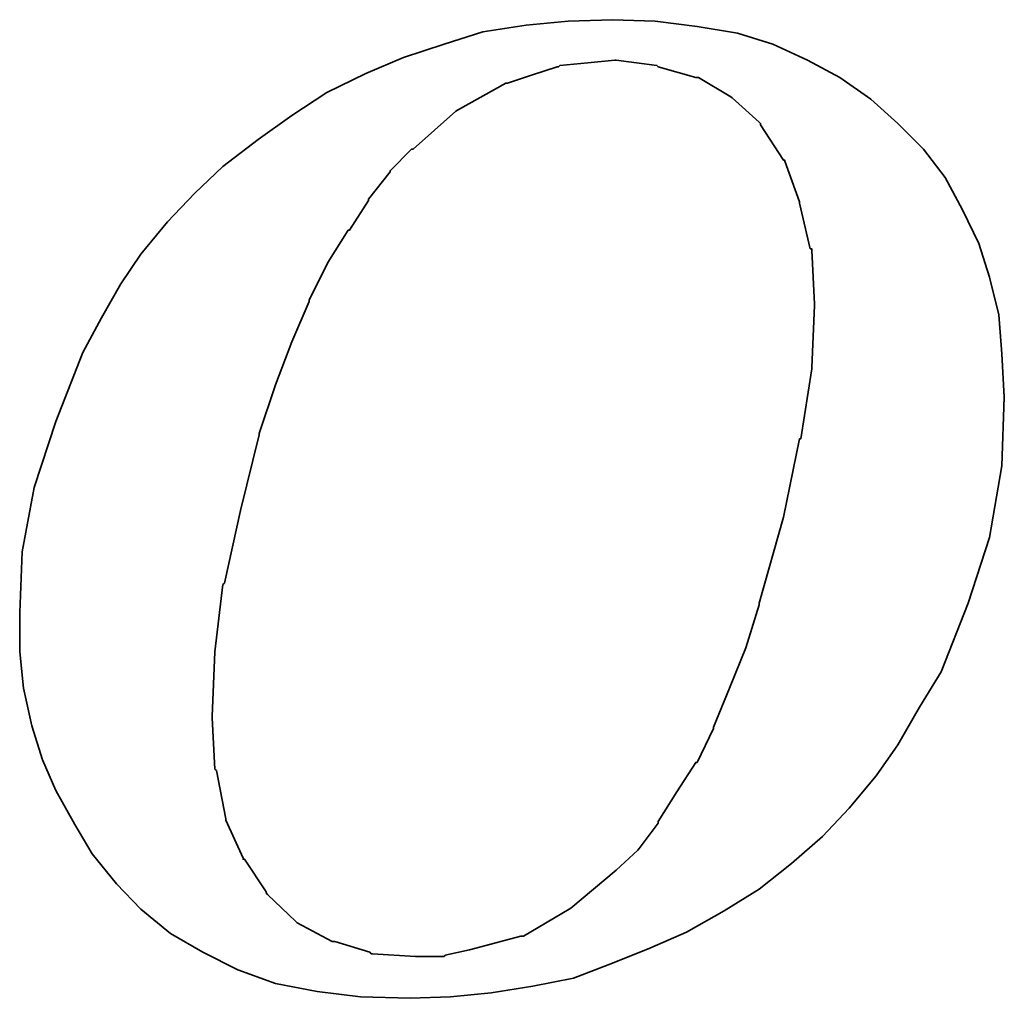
# Model space of a CAD drawing. Header units: inches. Extents: x 36 to 678, y -393 to 752.
# Tile 37 of 41: x 220.14 to 223.28, y 146.64 to 149.76. Entities that reach past the tile are written whole.
import ezdxf

# ---------------------------------------------------------------- set-up
doc = ezdxf.new("R2010")
doc.units = ezdxf.units.IN
doc.header["$LTSCALE"] = 5
doc.header["$MEASUREMENT"] = 0
doc.layers.add('DIM', color=4, linetype='Continuous')
doc.layers.add('layer 1', color=7, linetype='Continuous')

# ---------------------------------------------------------------- blocks, each defined once
blk = doc.blocks.new('TBI MOTION logo(完整正式版)')
at = {"layer": 'layer 1', "color": 22, "lineweight": 35}
for points, knots in [([(35.79625, -6.98375), (35.79625, -6.98375), (36.23125, -7.43875), (36.23125, -7.43875), (36.23125, -7.43875), (36.23125, -7.43875), (36.75625, -7.87125), (36.75625, -7.87125), (36.75625, -7.87125), (36.75625, -7.87125), (37.33125, -8.20375), (37.33125, -8.20375), (37.33125, -8.20375), (37.33125, -8.20375), (37.95625, -8.51875), (37.95625, -8.51875), (37.95625, -8.51875), (37.95625, -8.51875), (38.62625, -8.75875), (38.62625, -8.75875), (38.62625, -8.75875), (38.62625, -8.75875), (39.37125, -8.90375), (39.37125, -8.90375), (39.37125, -8.90375), (39.37125, -8.90375), (40.14125, -8.99875), (40.14125, -8.99875), (40.14125, -8.99875), (40.14125, -8.99875), (41.02625, -9.02375), (41.02625, -9.02375), (41.02625, -9.02375), (41.02625, -9.02375), (41.74625, -8.99875), (41.74625, -8.99875), (41.74625, -8.99875), (41.74625, -8.99875), (42.46625, -8.92375), (42.46625, -8.92375), (42.46625, -8.92375), (42.46625, -8.92375), (43.21125, -8.80625), (43.21125, -8.80625), (43.21125, -8.80625), (43.21125, -8.80625), (43.93125, -8.66375), (43.93125, -8.66375), (43.93125, -8.66375), (43.93125, -8.66375), (44.62625, -8.39875), (44.62625, -8.39875), (44.62625, -8.39875), (44.62625, -8.39875), (45.29625, -8.13375), (45.29625, -8.13375), (45.29625, -8.13375), (45.29625, -8.13375), (45.94625, -7.84375), (45.94625, -7.84375), (45.94625, -7.84375), (45.94625, -7.84375), (46.61625, -7.46375), (46.61625, -7.46375), (46.61625, -7.46375), (46.61625, -7.46375), (47.24125, -7.07875), (47.24125, -7.07875), (47.24125, -7.07875), (47.24125, -7.07875), (47.81625, -6.62375), (47.81625, -6.62375), (47.81625, -6.62375), (47.81625, -6.62375), (48.36875, -6.14375), (48.36875, -6.14375), (48.36875, -6.14375), (48.36875, -6.14375), (48.84625, -5.64125), (48.84625, -5.64125), (48.84625, -5.64125), (48.84625, -5.64125), (49.32625, -5.06375), (49.32625, -5.06375), (49.32625, -5.06375), (49.32625, -5.06375), (49.71125, -4.51374), (49.71125, -4.51374), (49.71125, -4.51374), (49.71125, -4.51374), (50.09625, -3.83874), (50.09625, -3.83874), (50.09625, -3.83874), (50.09625, -3.83874), (50.48125, -3.21374), (50.48125, -3.21374), (50.48125, -3.21374), (50.48125, -3.21374), (50.96125, -1.99125), (50.96125, -1.99125), (50.96125, -1.99125), (50.96125, -1.99125), (51.34375, -0.81875), (51.34375, -0.81875), (51.34375, -0.81875), (51.34375, -0.81875), (51.56125, 0.45624), (51.56125, 0.45624), (51.56125, 0.45624), (51.56125, 0.45624), (51.60625, 1.67624), (51.60625, 1.67624), (51.60625, 1.67624), (51.60625, 1.67624), (51.56125, 2.44625), (51.56125, 2.44625), (51.56125, 2.44625), (51.56125, 2.44625), (51.51125, 3.14125), (51.51125, 3.14125), (51.51125, 3.14125), (51.51125, 3.14125), (51.34375, 3.81125), (51.34375, 3.81125), (51.34375, 3.81125), (51.34375, 3.81125), (51.15125, 4.41125), (51.15125, 4.41125), (51.15125, 4.41125), (51.15125, 4.41125), (50.86125, 5.01125), (50.86125, 5.01125), (50.86125, 5.01125), (50.86125, 5.01125), (50.55125, 5.58875), (50.55125, 5.58875), (50.55125, 5.58875), (50.55125, 5.58875), (50.16625, 6.09125), (50.16625, 6.09125), (50.16625, 6.09125), (50.16625, 6.09125), (49.71125, 6.54875), (49.71125, 6.54875), (49.71125, 6.54875), (49.71125, 6.54875), (49.23125, 6.98125), (49.23125, 6.98125), (49.23125, 6.98125), (49.23125, 6.98125), (48.67875, 7.36625), (48.67875, 7.36625), (48.67875, 7.36625), (48.67875, 7.36625), (48.10375, 7.67625), (48.10375, 7.67625), (48.10375, 7.67625), (48.10375, 7.67625), (47.48125, 7.96375), (47.48125, 7.96375), (47.48125, 7.96375), (47.48125, 7.96375), (46.85625, 8.15625), (46.85625, 8.15625), (46.85625, 8.15625), (46.85625, 8.15625), (46.13625, 8.27624), (46.13625, 8.27624), (46.13625, 8.27624), (46.13625, 8.27624), (45.39125, 8.37125), (45.39125, 8.37125), (45.39125, 8.37125), (45.39125, 8.37125), (44.62625, 8.39624), (44.62625, 8.39624), (44.62625, 8.39624), (44.62625, 8.39624), (43.83625, 8.37125), (43.83625, 8.37125), (43.83625, 8.37125), (43.83625, 8.37125), (43.09125, 8.30125), (43.09125, 8.30125), (43.09125, 8.30125), (43.09125, 8.30125), (42.32125, 8.18125), (42.32125, 8.18125), (42.32125, 8.18125), (42.32125, 8.18125), (41.62875, 7.96375), (41.62875, 7.96375), (41.62875, 7.96375), (41.62875, 7.96375), (40.90625, 7.72625), (40.90625, 7.72625), (40.90625, 7.72625), (40.90625, 7.72625), (40.23624, 7.43625), (40.23624, 7.43625), (40.23624, 7.43625), (40.23624, 7.43625), (39.54124, 7.10125), (39.54124, 7.10125), (39.54124, 7.10125), (39.54124, 7.10125), (38.91625, 6.69125), (38.91625, 6.69125), (38.91625, 6.69125), (38.91625, 6.69125), (38.31625, 6.26125), (38.31625, 6.26125), (38.31625, 6.26125), (38.31625, 6.26125), (37.69125, 5.78125), (37.69125, 5.78125), (37.69125, 5.78125), (37.69125, 5.78125), (37.18625, 5.30125), (37.18625, 5.30125), (37.18625, 5.30125), (37.18625, 5.30125), (36.70625, 4.79624), (36.70625, 4.79624), (36.70625, 4.79624), (36.70625, 4.79624), (36.23125, 4.22125), (36.23125, 4.22125), (36.23125, 4.22125), (36.23125, 4.22125), (35.87124, 3.69375), (35.87124, 3.69375), (35.87124, 3.69375), (35.87124, 3.69375), (35.53125, 3.09125), (35.53125, 3.09125), (35.53125, 3.09125), (35.53125, 3.09125), (35.19875, 2.47125), (35.19875, 2.47125), (35.19875, 2.47125), (35.19875, 2.47125), (34.71625, 1.24625), (34.71625, 1.24625), (34.71625, 1.24625), (34.71625, 1.24625), (34.33125, 0.06874), (34.33125, 0.06874), (34.33125, 0.06874), (34.33125, 0.06874), (34.11625, -1.07875), (34.11625, -1.07875), (34.11625, -1.07875), (34.11625, -1.07875), (34.07125, -2.15875), (34.07125, -2.15875), (34.07125, -2.15875), (34.07125, -2.15875), (34.07125, -2.85375), (34.07125, -2.85375), (34.07125, -2.85375), (34.07125, -2.85375), (34.14125, -3.50375), (34.14125, -3.50375), (34.14125, -3.50375), (34.14125, -3.50375), (34.28625, -4.17375), (34.28625, -4.17375), (34.28625, -4.17375), (34.28625, -4.17375), (34.47625, -4.77624), (34.47625, -4.77624), (34.47625, -4.77624), (34.47625, -4.77624), (34.71625, -5.32625), (34.71625, -5.32625), (34.71625, -5.32625), (34.71625, -5.32625), (35.05375, -5.92875), (35.05375, -5.92875), (35.05375, -5.92875), (35.05375, -5.92875), (35.36375, -6.45375), (35.36375, -6.45375), (35.36375, -6.45375), (35.36375, -6.45375), (35.79625, -6.98375), (35.79625, -6.98375)], [0, 0, 0, 0, 0.01388889, 0.01388889, 0.01388889, 0.01388889, 0.02777778, 0.02777778, 0.02777778, 0.02777778, 0.04166667, 0.04166667, 0.04166667, 0.04166667, 0.05555556, 0.05555556, 0.05555556, 0.05555556, 0.06944444, 0.06944444, 0.06944444, 0.06944444, 0.08333333, 0.08333333, 0.08333333, 0.08333333, 0.09722222, 0.09722222, 0.09722222, 0.09722222, 0.11111111, 0.11111111, 0.11111111, 0.11111111, 0.125, 0.125, 0.125, 0.125, 0.13888889, 0.13888889, 0.13888889, 0.13888889, 0.15277778, 0.15277778, 0.15277778, 0.15277778, 0.16666667, 0.16666667, 0.16666667, 0.16666667, 0.18055556, 0.18055556, 0.18055556, 0.18055556, 0.19444444, 0.19444444, 0.19444444, 0.19444444, 0.20833333, 0.20833333, 0.20833333, 0.20833333, 0.22222222, 0.22222222, 0.22222222, 0.22222222, 0.23611111, 0.23611111, 0.23611111, 0.23611111, 0.25, 0.25, 0.25, 0.25, 0.26388889, 0.26388889, 0.26388889, 0.26388889, 0.27777778, 0.27777778, 0.27777778, 0.27777778, 0.29166667, 0.29166667, 0.29166667, 0.29166667, 0.30555556, 0.30555556, 0.30555556, 0.30555556, 0.31944444, 0.31944444, 0.31944444, 0.31944444, 0.33333333, 0.33333333, 0.33333333, 0.33333333, 0.34722222, 0.34722222, 0.34722222, 0.34722222, 0.36111111, 0.36111111, 0.36111111, 0.36111111, 0.375, 0.375, 0.375, 0.375, 0.38888889, 0.38888889, 0.38888889, 0.38888889, 0.40277778, 0.40277778, 0.40277778, 0.40277778, 0.41666667, 0.41666667, 0.41666667, 0.41666667, 0.43055556, 0.43055556, 0.43055556, 0.43055556, 0.44444444, 0.44444444, 0.44444444, 0.44444444, 0.45833333, 0.45833333, 0.45833333, 0.45833333, 0.47222222, 0.47222222, 0.47222222, 0.47222222, 0.48611111, 0.48611111, 0.48611111, 0.48611111, 0.5, 0.5, 0.5, 0.5, 0.51388889, 0.51388889, 0.51388889, 0.51388889, 0.52777778, 0.52777778, 0.52777778, 0.52777778, 0.54166667, 0.54166667, 0.54166667, 0.54166667, 0.55555556, 0.55555556, 0.55555556, 0.55555556, 0.56944444, 0.56944444, 0.56944444, 0.56944444, 0.58333333, 0.58333333, 0.58333333, 0.58333333, 0.59722222, 0.59722222, 0.59722222, 0.59722222, 0.61111111, 0.61111111, 0.61111111, 0.61111111, 0.625, 0.625, 0.625, 0.625, 0.63888889, 0.63888889, 0.63888889, 0.63888889, 0.65277778, 0.65277778, 0.65277778, 0.65277778, 0.66666667, 0.66666667, 0.66666667, 0.66666667, 0.68055556, 0.68055556, 0.68055556, 0.68055556, 0.69444444, 0.69444444, 0.69444444, 0.69444444, 0.70833333, 0.70833333, 0.70833333, 0.70833333, 0.72222222, 0.72222222, 0.72222222, 0.72222222, 0.73611111, 0.73611111, 0.73611111, 0.73611111, 0.75, 0.75, 0.75, 0.75, 0.76388889, 0.76388889, 0.76388889, 0.76388889, 0.77777778, 0.77777778, 0.77777778, 0.77777778, 0.79166667, 0.79166667, 0.79166667, 0.79166667, 0.80555556, 0.80555556, 0.80555556, 0.80555556, 0.81944444, 0.81944444, 0.81944444, 0.81944444, 0.83333333, 0.83333333, 0.83333333, 0.83333333, 0.84722222, 0.84722222, 0.84722222, 0.84722222, 0.86111111, 0.86111111, 0.86111111, 0.86111111, 0.875, 0.875, 0.875, 0.875, 0.88888889, 0.88888889, 0.88888889, 0.88888889, 0.90277778, 0.90277778, 0.90277778, 0.90277778, 0.91666667, 0.91666667, 0.91666667, 0.91666667, 0.93055556, 0.93055556, 0.93055556, 0.93055556, 0.94444444, 0.94444444, 0.94444444, 0.94444444, 0.95833333, 0.95833333, 0.95833333, 0.95833333, 0.97222222, 0.97222222, 0.97222222, 0.97222222, 0.98611111, 0.98611111, 0.98611111, 0.98611111, 1, 1, 1, 1]), ([(38.33875, 1.03124), (38.33875, 1.03124), (38.62625, 1.89625), (38.62625, 1.89625), (38.62625, 1.89625), (38.62625, 1.89625), (38.91625, 2.66375), (38.91625, 2.66375), (38.91625, 2.66375), (38.91625, 2.66375), (39.22625, 3.38125), (39.22625, 3.38125), (39.22625, 3.38125), (39.22625, 3.38125), (39.22625, 3.40624), (39.22625, 3.40624), (39.22625, 3.40624), (39.22625, 3.40624), (39.56124, 4.07624), (39.56124, 4.07624), (39.56124, 4.07624), (39.56124, 4.07624), (39.92125, 4.65125), (39.92125, 4.65125), (39.92125, 4.65125), (39.92125, 4.65125), (39.94625, 4.65125), (39.94625, 4.65125), (39.94625, 4.65125), (39.94625, 4.65125), (40.28125, 5.17875), (40.28125, 5.17875), (40.28125, 5.17875), (40.28125, 5.17875), (40.28125, 5.20375), (40.28125, 5.20375), (40.28125, 5.20375), (40.28125, 5.20375), (40.66875, 5.68625), (40.66875, 5.68625), (40.66875, 5.68625), (40.66875, 5.68625), (40.66875, 5.70625), (40.66875, 5.70625), (40.66875, 5.70625), (40.66875, 5.70625), (41.05124, 6.09125), (41.05124, 6.09125), (41.05124, 6.09125), (41.05124, 6.09125), (41.07625, 6.09125), (41.07625, 6.09125), (41.07625, 6.09125), (41.07625, 6.09125), (41.84125, 6.76625), (41.84125, 6.76625), (41.84125, 6.76625), (41.84125, 6.76625), (41.86625, 6.78625), (41.86625, 6.78625), (41.86625, 6.78625), (41.86625, 6.78625), (42.73125, 7.26624), (42.73125, 7.26624), (42.73125, 7.26624), (42.73125, 7.26624), (42.75625, 7.26624), (42.75625, 7.26624), (42.75625, 7.26624), (42.75625, 7.26624), (43.18625, 7.41125), (43.18625, 7.41125), (43.18625, 7.41125), (43.18625, 7.41125), (43.64125, 7.55625), (43.64125, 7.55625), (43.64125, 7.55625), (43.64125, 7.55625), (43.66625, 7.55625), (43.66625, 7.55625), (43.66625, 7.55625), (43.66625, 7.55625), (43.69125, 7.58124), (43.69125, 7.58124), (43.69125, 7.58124), (43.69125, 7.58124), (44.19125, 7.62625), (44.19125, 7.62625), (44.19125, 7.62625), (44.19125, 7.62625), (44.67125, 7.67625), (44.67125, 7.67625), (44.67125, 7.67625), (44.67125, 7.67625), (44.69625, 7.67625), (44.69625, 7.67625), (44.69625, 7.67625), (44.69625, 7.67625), (45.41875, 7.58124), (45.41875, 7.58124), (45.41875, 7.58124), (45.41875, 7.58124), (45.44125, 7.55625), (45.44125, 7.55625), (45.44125, 7.55625), (45.44125, 7.55625), (46.11125, 7.36625), (46.11125, 7.36625), (46.11125, 7.36625), (46.11125, 7.36625), (46.13625, 7.36625), (46.13625, 7.36625), (46.13625, 7.36625), (46.13625, 7.36625), (46.15875, 7.36625), (46.15875, 7.36625), (46.15875, 7.36625), (46.15875, 7.36625), (46.73625, 7.02624), (46.73625, 7.02624), (46.73625, 7.02624), (46.73625, 7.02624), (46.76125, 7.00624), (46.76125, 7.00624), (46.76125, 7.00624), (46.76125, 7.00624), (47.24125, 6.57124), (47.24125, 6.57124), (47.24125, 6.57124), (47.24125, 6.57124), (47.26625, 6.54875), (47.26625, 6.54875), (47.26625, 6.54875), (47.26625, 6.54875), (47.26625, 6.52375), (47.26625, 6.52375), (47.26625, 6.52375), (47.26625, 6.52375), (47.67375, 5.89875), (47.67375, 5.89875), (47.67375, 5.89875), (47.67375, 5.89875), (47.69625, 5.89875), (47.69625, 5.89875), (47.69625, 5.89875), (47.69625, 5.89875), (47.69625, 5.87625), (47.69625, 5.87625), (47.69625, 5.87625), (47.69625, 5.87625), (47.96125, 5.15625), (47.96125, 5.15625), (47.96125, 5.15625), (47.96125, 5.15625), (47.96125, 5.13125), (47.96125, 5.13125), (47.96125, 5.13125), (47.96125, 5.13125), (48.15125, 4.31875), (48.15125, 4.31875), (48.15125, 4.31875), (48.15125, 4.31875), (48.17625, 4.31875), (48.17625, 4.31875), (48.17625, 4.31875), (48.17625, 4.31875), (48.17625, 4.29125), (48.17625, 4.29125), (48.17625, 4.29125), (48.17625, 4.29125), (48.22625, 3.33125), (48.22625, 3.33125), (48.22625, 3.33125), (48.22625, 3.33125), (48.22625, 3.30875), (48.22625, 3.30875), (48.22625, 3.30875), (48.22625, 3.30875), (48.17625, 2.20624), (48.17625, 2.20624), (48.17625, 2.20624), (48.17625, 2.20624), (48.17625, 2.18124), (48.17625, 2.18124), (48.17625, 2.18124), (48.17625, 2.18124), (47.98375, 0.93624), (47.98375, 0.93624), (47.98375, 0.93624), (47.98375, 0.93624), (47.96125, 0.93624), (47.96125, 0.93624), (47.96125, 0.93624), (47.96125, 0.93624), (47.67375, -0.45874), (47.67375, -0.45874), (47.67375, -0.45874), (47.67375, -0.45874), (47.24125, -1.99125), (47.24125, -1.99125), (47.24125, -1.99125), (47.24125, -1.99125), (47.24125, -2.01874), (47.24125, -2.01874), (47.24125, -2.01874), (47.24125, -2.01874), (47.00125, -2.78375), (47.00125, -2.78375), (47.00125, -2.78375), (47.00125, -2.78375), (46.71125, -3.50375), (46.71125, -3.50375), (46.71125, -3.50375), (46.71125, -3.50375), (46.42625, -4.19875), (46.42625, -4.19875), (46.42625, -4.19875), (46.42625, -4.19875), (46.42625, -4.22375), (46.42625, -4.22375), (46.42625, -4.22375), (46.42625, -4.22375), (46.13625, -4.82374), (46.13625, -4.82374), (46.13625, -4.82374), (46.13625, -4.82374), (46.11125, -4.82374), (46.11125, -4.82374), (46.11125, -4.82374), (46.11125, -4.82374), (45.77625, -5.35125), (45.77625, -5.35125), (45.77625, -5.35125), (45.77625, -5.35125), (45.44125, -5.87875), (45.44125, -5.87875), (45.44125, -5.87875), (45.44125, -5.87875), (45.44125, -5.90375), (45.44125, -5.90375), (45.44125, -5.90375), (45.44125, -5.90375), (45.10625, -6.35875), (45.10625, -6.35875), (45.10625, -6.35875), (45.10625, -6.35875), (45.08125, -6.38375), (45.08125, -6.38375), (45.08125, -6.38375), (45.08125, -6.38375), (44.69625, -6.74375), (44.69625, -6.74375), (44.69625, -6.74375), (44.69625, -6.74375), (43.88375, -7.41625), (43.88375, -7.41625), (43.88375, -7.41625), (43.88375, -7.41625), (43.85625, -7.43875), (43.85625, -7.43875), (43.85625, -7.43875), (43.85625, -7.43875), (43.04125, -7.91875), (43.04125, -7.91875), (43.04125, -7.91875), (43.04125, -7.91875), (43.01625, -7.91875), (43.01625, -7.91875), (43.01625, -7.91875), (43.01625, -7.91875), (42.99625, -7.91875), (42.99625, -7.91875), (42.99625, -7.91875), (42.99625, -7.91875), (42.08125, -8.15875), (42.08125, -8.15875), (42.08125, -8.15875), (42.08125, -8.15875), (41.65125, -8.25625), (41.65125, -8.25625), (41.65125, -8.25625), (41.65125, -8.25625), (41.62875, -8.27875), (41.62875, -8.27875), (41.62875, -8.27875), (41.62875, -8.27875), (41.60125, -8.27875), (41.60125, -8.27875), (41.60125, -8.27875), (41.60125, -8.27875), (41.12125, -8.27875), (41.12125, -8.27875), (41.12125, -8.27875), (41.12125, -8.27875), (40.35624, -8.23125), (40.35624, -8.23125), (40.35624, -8.23125), (40.35624, -8.23125), (40.33125, -8.23125), (40.33125, -8.23125), (40.33125, -8.23125), (40.33125, -8.23125), (40.30625, -8.20375), (40.30625, -8.20375), (40.30625, -8.20375), (40.30625, -8.20375), (39.68375, -8.01375), (39.68375, -8.01375), (39.68375, -8.01375), (39.68375, -8.01375), (39.66124, -8.01375), (39.66124, -8.01375), (39.66124, -8.01375), (39.66124, -8.01375), (39.63625, -8.01375), (39.63625, -8.01375), (39.63625, -8.01375), (39.63625, -8.01375), (39.01125, -7.67875), (39.01125, -7.67875), (39.01125, -7.67875), (39.01125, -7.67875), (38.98875, -7.65375), (38.98875, -7.65375), (38.98875, -7.65375), (38.98875, -7.65375), (38.48625, -7.17375), (38.48625, -7.17375), (38.48625, -7.17375), (38.48625, -7.17375), (38.45875, -7.14875), (38.45875, -7.14875), (38.45875, -7.14875), (38.45875, -7.14875), (38.45875, -7.12875), (38.45875, -7.12875), (38.45875, -7.12875), (38.45875, -7.12875), (38.07625, -6.54875), (38.07625, -6.54875), (38.07625, -6.54875), (38.07625, -6.54875), (38.05125, -6.54875), (38.05125, -6.54875), (38.05125, -6.54875), (38.05125, -6.54875), (38.05125, -6.52875), (38.05125, -6.52875), (38.05125, -6.52875), (38.05125, -6.52875), (37.74125, -5.85375), (37.74125, -5.85375), (37.74125, -5.85375), (37.74125, -5.85375), (37.74125, -5.82875), (37.74125, -5.82875), (37.74125, -5.82875), (37.74125, -5.82875), (37.57375, -4.96875), (37.57375, -4.96875), (37.57375, -4.96875), (37.57375, -4.96875), (37.54625, -4.94375), (37.54625, -4.94375), (37.54625, -4.94375), (37.54625, -4.94375), (37.50125, -4.03375), (37.50125, -4.03375), (37.50125, -4.03375), (37.50125, -4.03375), (37.50125, -4.00875), (37.50125, -4.00875), (37.50125, -4.00875), (37.50125, -4.00875), (37.54625, -2.85375), (37.54625, -2.85375), (37.54625, -2.85375), (37.54625, -2.85375), (37.69125, -1.65875), (37.69125, -1.65875), (37.69125, -1.65875), (37.69125, -1.65875), (37.71624, -1.63375), (37.71624, -1.63375), (37.71624, -1.63375), (37.71624, -1.63375), (38.00375, -0.33875), (38.00375, -0.33875), (38.00375, -0.33875), (38.00375, -0.33875), (38.33875, 1.00624), (38.33875, 1.00624), (38.33875, 1.00624), (38.33875, 1.00624), (38.33875, 1.03124), (38.33875, 1.03124)], [0, 0, 0, 0, 0.01010101, 0.01010101, 0.01010101, 0.01010101, 0.02020202, 0.02020202, 0.02020202, 0.02020202, 0.03030303, 0.03030303, 0.03030303, 0.03030303, 0.04040404, 0.04040404, 0.04040404, 0.04040404, 0.05050505, 0.05050505, 0.05050505, 0.05050505, 0.06060606, 0.06060606, 0.06060606, 0.06060606, 0.07070707, 0.07070707, 0.07070707, 0.07070707, 0.08080808, 0.08080808, 0.08080808, 0.08080808, 0.09090909, 0.09090909, 0.09090909, 0.09090909, 0.1010101, 0.1010101, 0.1010101, 0.1010101, 0.11111111, 0.11111111, 0.11111111, 0.11111111, 0.12121212, 0.12121212, 0.12121212, 0.12121212, 0.13131313, 0.13131313, 0.13131313, 0.13131313, 0.14141414, 0.14141414, 0.14141414, 0.14141414, 0.15151515, 0.15151515, 0.15151515, 0.15151515, 0.16161616, 0.16161616, 0.16161616, 0.16161616, 0.17171717, 0.17171717, 0.17171717, 0.17171717, 0.18181818, 0.18181818, 0.18181818, 0.18181818, 0.19191919, 0.19191919, 0.19191919, 0.19191919, 0.2020202, 0.2020202, 0.2020202, 0.2020202, 0.21212121, 0.21212121, 0.21212121, 0.21212121, 0.22222222, 0.22222222, 0.22222222, 0.22222222, 0.23232323, 0.23232323, 0.23232323, 0.23232323, 0.24242424, 0.24242424, 0.24242424, 0.24242424, 0.25252525, 0.25252525, 0.25252525, 0.25252525, 0.26262626, 0.26262626, 0.26262626, 0.26262626, 0.27272727, 0.27272727, 0.27272727, 0.27272727, 0.28282828, 0.28282828, 0.28282828, 0.28282828, 0.29292929, 0.29292929, 0.29292929, 0.29292929, 0.3030303, 0.3030303, 0.3030303, 0.3030303, 0.31313131, 0.31313131, 0.31313131, 0.31313131, 0.32323232, 0.32323232, 0.32323232, 0.32323232, 0.33333333, 0.33333333, 0.33333333, 0.33333333, 0.34343434, 0.34343434, 0.34343434, 0.34343434, 0.35353535, 0.35353535, 0.35353535, 0.35353535, 0.36363636, 0.36363636, 0.36363636, 0.36363636, 0.37373737, 0.37373737, 0.37373737, 0.37373737, 0.38383838, 0.38383838, 0.38383838, 0.38383838, 0.39393939, 0.39393939, 0.39393939, 0.39393939, 0.4040404, 0.4040404, 0.4040404, 0.4040404, 0.41414141, 0.41414141, 0.41414141, 0.41414141, 0.42424242, 0.42424242, 0.42424242, 0.42424242, 0.43434343, 0.43434343, 0.43434343, 0.43434343, 0.44444444, 0.44444444, 0.44444444, 0.44444444, 0.45454545, 0.45454545, 0.45454545, 0.45454545, 0.46464646, 0.46464646, 0.46464646, 0.46464646, 0.47474747, 0.47474747, 0.47474747, 0.47474747, 0.48484848, 0.48484848, 0.48484848, 0.48484848, 0.49494949, 0.49494949, 0.49494949, 0.49494949, 0.50505051, 0.50505051, 0.50505051, 0.50505051, 0.51515152, 0.51515152, 0.51515152, 0.51515152, 0.52525253, 0.52525253, 0.52525253, 0.52525253, 0.53535354, 0.53535354, 0.53535354, 0.53535354, 0.54545455, 0.54545455, 0.54545455, 0.54545455, 0.55555556, 0.55555556, 0.55555556, 0.55555556, 0.56565657, 0.56565657, 0.56565657, 0.56565657, 0.57575758, 0.57575758, 0.57575758, 0.57575758, 0.58585859, 0.58585859, 0.58585859, 0.58585859, 0.5959596, 0.5959596, 0.5959596, 0.5959596, 0.60606061, 0.60606061, 0.60606061, 0.60606061, 0.61616162, 0.61616162, 0.61616162, 0.61616162, 0.62626263, 0.62626263, 0.62626263, 0.62626263, 0.63636364, 0.63636364, 0.63636364, 0.63636364, 0.64646465, 0.64646465, 0.64646465, 0.64646465, 0.65656566, 0.65656566, 0.65656566, 0.65656566, 0.66666667, 0.66666667, 0.66666667, 0.66666667, 0.67676768, 0.67676768, 0.67676768, 0.67676768, 0.68686869, 0.68686869, 0.68686869, 0.68686869, 0.6969697, 0.6969697, 0.6969697, 0.6969697, 0.70707071, 0.70707071, 0.70707071, 0.70707071, 0.71717172, 0.71717172, 0.71717172, 0.71717172, 0.72727273, 0.72727273, 0.72727273, 0.72727273, 0.73737374, 0.73737374, 0.73737374, 0.73737374, 0.74747475, 0.74747475, 0.74747475, 0.74747475, 0.75757576, 0.75757576, 0.75757576, 0.75757576, 0.76767677, 0.76767677, 0.76767677, 0.76767677, 0.77777778, 0.77777778, 0.77777778, 0.77777778, 0.78787879, 0.78787879, 0.78787879, 0.78787879, 0.7979798, 0.7979798, 0.7979798, 0.7979798, 0.80808081, 0.80808081, 0.80808081, 0.80808081, 0.81818182, 0.81818182, 0.81818182, 0.81818182, 0.82828283, 0.82828283, 0.82828283, 0.82828283, 0.83838384, 0.83838384, 0.83838384, 0.83838384, 0.84848485, 0.84848485, 0.84848485, 0.84848485, 0.85858586, 0.85858586, 0.85858586, 0.85858586, 0.86868687, 0.86868687, 0.86868687, 0.86868687, 0.87878788, 0.87878788, 0.87878788, 0.87878788, 0.88888889, 0.88888889, 0.88888889, 0.88888889, 0.8989899, 0.8989899, 0.8989899, 0.8989899, 0.90909091, 0.90909091, 0.90909091, 0.90909091, 0.91919192, 0.91919192, 0.91919192, 0.91919192, 0.92929293, 0.92929293, 0.92929293, 0.92929293, 0.93939394, 0.93939394, 0.93939394, 0.93939394, 0.94949495, 0.94949495, 0.94949495, 0.94949495, 0.95959596, 0.95959596, 0.95959596, 0.95959596, 0.96969697, 0.96969697, 0.96969697, 0.96969697, 0.97979798, 0.97979798, 0.97979798, 0.97979798, 0.98989899, 0.98989899, 0.98989899, 0.98989899, 1, 1, 1, 1])]:
    blk.add_open_spline(points, degree=3, knots=knots, dxfattribs=at)

msp = doc.modelspace()

# ---------------------------------------------------------------- block references
at = {"layer": 'DIM', "color": 7, "xscale": 0.1791590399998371, "yscale": 0.1791590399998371, "zscale": 0.1791590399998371}
msp.add_blockref('TBI MOTION logo(完整正式版)', (214.0341, 148.2583), dxfattribs=at)

doc.saveas('drawing.dxf')
